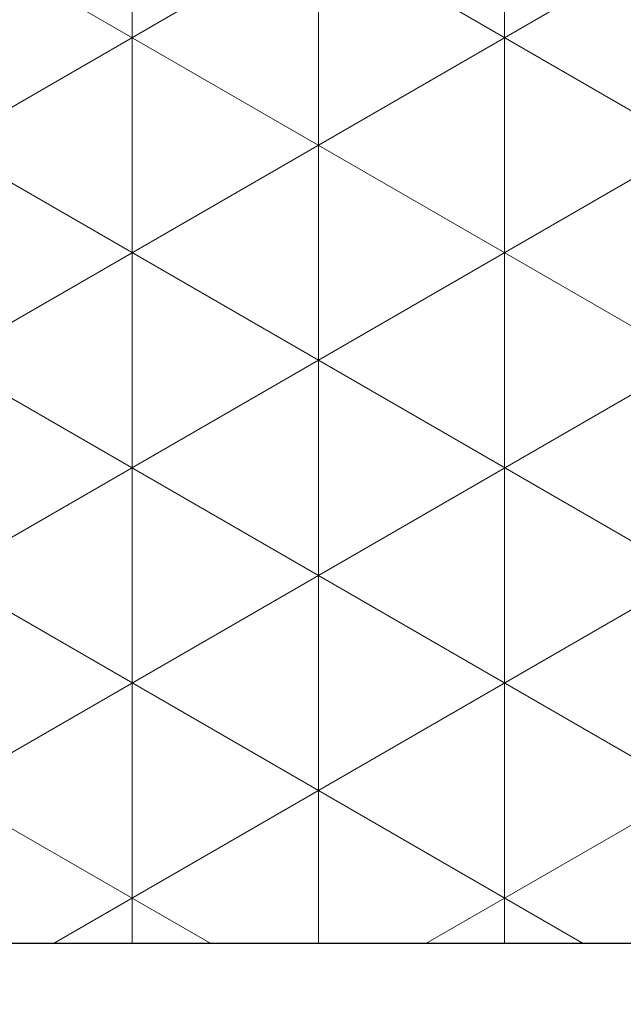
# Model space of a CAD drawing. Header units: millimetres. Extents: x -48448 to 452754, y -13941 to 17062.
# Tile 180 of 256: x 15202.88 to 15208.03, y 3601.57 to 3609.96. Entities that reach past the tile are written whole.
import ezdxf

# ---------------------------------------------------------------- set-up
doc = ezdxf.new("R2010")
doc.units = ezdxf.units.MM

msp = doc.modelspace()

# ---------------------------------------------------------------- hatches: boundary and pattern name
at = {"lineweight": 5}
h = msp.add_hatch(dxfattribs=at)
h.set_pattern_fill('NET3', color=256, scale=0.5, angle=90)
h.set_pattern_definition([(90, (-47770.6976, -3756.4557), (-1.5875, 1e-16), []), (150, (-47770.6976, -3756.4557), (-0.79375, -1.37481533), []), (210, (-47770.6976, -3756.4557), (0.79375, -1.37481533), [])])
h.paths.add_polyline_path([(15211.3816, 3618.0862), (15131.3816, 3618.0862), (15131.3816, 3602.0862), (15211.3816, 3602.0862)])
h = msp.add_hatch()
h.set_pattern_fill('ANSI33', color=256, scale=50)
h.set_pattern_definition([(45, (-70561.63, 42313.1), (-224.5064, 224.5064), []), (45, (-70337.12, 42313.1), (-224.5064, 224.5064), [158.75, -79.375])])
h.paths.add_polyline_path([(14973.8829, 2462.6319), (15373.8834, 2462.6319), (15373.8829, 3568.0837), (15362.8686, 3568.0862), (15362.8686, 3602.0862), (14973.8829, 3602.0862)])

# ---------------------------------------------------------------- linework, layer by layer
msp.add_line((15362.8686, 3602.0862), (14973.8829, 3602.0862))
msp.add_line((15362.8686, 3602.0862), (14973.8829, 3602.0862))
msp.add_lwpolyline([(15131.3816, 3602.0862), (15211.3816, 3602.0862), (15211.3816, 3618.0862), (15131.3816, 3618.0862)], close=True, dxfattribs=at)

doc.saveas('drawing.dxf')
